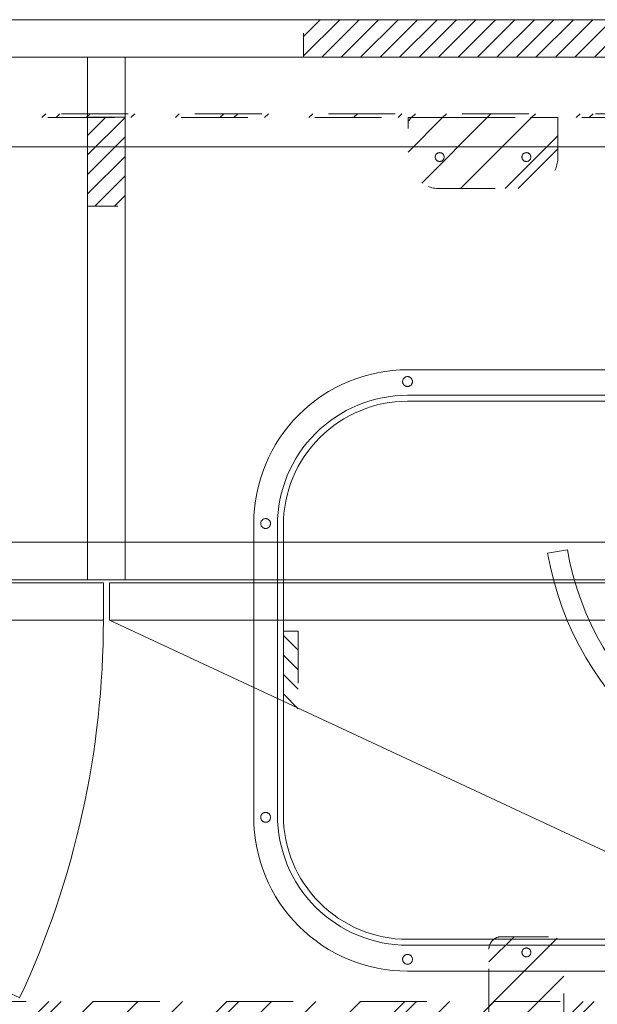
# Model space of a CAD drawing. Header units: inches. Extents: x -416 to -272, y -73 to 47.
# Tile 18 of 206: x -399 to -388, y -33 to -14. Entities that reach past the tile are written whole.
import ezdxf

# ---------------------------------------------------------------- set-up
doc = ezdxf.new("R2010")
doc.units = ezdxf.units.IN
doc.header["$LTSCALE"] = 32
doc.header["$MEASUREMENT"] = 0
doc.linetypes.add('Dash Style-1', pattern=[0.083328, 0.041656, -0.041672])
for name, color, linetype, lineweight in [('DashLine', 7, 'Continuous', 13), ('DashLineFill', 7, 'Dash Style-1', 13), ('Drawing', 7, 'Continuous', 18), ('Metal-DeskStructure', 7, 'Continuous', 13), ('Metal-DesktopScreen', 7, 'Continuous', 13), ('None', 7, 'Continuous', 18), ('SolidLine', 7, 'Continuous', 15)]:
    doc.layers.add(name, color=color, linetype=linetype, lineweight=lineweight)
doc.layers.add('Electrical', color=1, linetype='Dash Style-1', lineweight=15, true_color=0xff0000)
pattern_1 = [(45, (0, 0), (-1.61302, 1.935715), []), (45, (-1.0608, 1.0608), (-0.472346, 0.4167613), [])]
pattern_2 = [(45, (0, 0), (-0.3333333, -0.7222222), [])]

# ---------------------------------------------------------------- blocks, each defined once
blk = doc.blocks.new('G1_METAL_SCREEN_BRACKET (2D)')
at = {"layer": 'DashLineFill', "linetype": 'Continuous', "lineweight": 13}
h = blk.add_hatch(dxfattribs=at)
h.set_pattern_fill('Steel', color=253, style=0, pattern_type=2)
h.set_pattern_definition(pattern_1)
edge = h.paths.add_edge_path()
edge.add_line((1.496, -0.709), (1.496, 0.079))
edge.add_line((1.496, 0.079), (-1.496, 0.079))
edge.add_line((-1.496, 0.079), (-1.496, -0.709))
edge.add_arc((-0.866, -0.709), 0.63, 180, 270)
edge.add_line((-0.866, -1.339), (0.866, -1.339))
edge.add_arc((0.866, -0.709), 0.63, 270, 360)
edge.add_line((1.496, -0.709), (1.496, -0.709))
at = {"layer": 'DashLineFill', "flags": 128}
blk.add_lwpolyline([(1.496, -0.709), (1.496, 0.079), (-1.496, 0.079), (-1.496, -0.709, 0.414214), (-0.866, -1.339), (0.866, -1.339, 0.414214), (1.496, -0.709)], format="xyb", close=True, dxfattribs=at)
at = {"layer": 'SolidLine', "flags": 128}
for points in [[(-0.778, -0.709), (-0.778, -0.717), (-0.779, -0.726), (-0.781, -0.734), (-0.784, -0.743), (-0.788, -0.75), (-0.792, -0.758), (-0.798, -0.765), (-0.804, -0.771), (-0.81, -0.777), (-0.817, -0.782), (-0.824, -0.787), (-0.832, -0.791), (-0.84, -0.793), (-0.849, -0.796), (-0.857, -0.797), (-0.866, -0.797), (-0.875, -0.797), (-0.883, -0.796), (-0.892, -0.793), (-0.9, -0.791), (-0.908, -0.787), (-0.915, -0.782), (-0.922, -0.777), (-0.929, -0.771), (-0.935, -0.765), (-0.94, -0.758), (-0.944, -0.75), (-0.948, -0.743), (-0.951, -0.734), (-0.953, -0.726), (-0.954, -0.717), (-0.955, -0.709), (-0.954, -0.7), (-0.953, -0.691), (-0.951, -0.683), (-0.948, -0.675), (-0.944, -0.667), (-0.94, -0.659), (-0.935, -0.652), (-0.929, -0.646), (-0.922, -0.64), (-0.915, -0.635), (-0.908, -0.631), (-0.9, -0.627), (-0.892, -0.624), (-0.883, -0.622), (-0.875, -0.621), (-0.866, -0.62), (-0.857, -0.621), (-0.849, -0.622), (-0.84, -0.624), (-0.832, -0.627), (-0.824, -0.631), (-0.817, -0.635), (-0.81, -0.64), (-0.804, -0.646), (-0.798, -0.652), (-0.792, -0.659), (-0.788, -0.667), (-0.784, -0.675), (-0.781, -0.683), (-0.779, -0.691), (-0.778, -0.7)], [(0.955, -0.709), (0.954, -0.717), (0.953, -0.726), (0.951, -0.734), (0.948, -0.743), (0.944, -0.75), (0.94, -0.758), (0.935, -0.765), (0.929, -0.771), (0.922, -0.777), (0.915, -0.782), (0.908, -0.787), (0.9, -0.791), (0.892, -0.793), (0.883, -0.796), (0.875, -0.797), (0.866, -0.797), (0.857, -0.797), (0.849, -0.796), (0.84, -0.793), (0.832, -0.791), (0.824, -0.787), (0.817, -0.782), (0.81, -0.777), (0.804, -0.771), (0.798, -0.765), (0.792, -0.758), (0.788, -0.75), (0.784, -0.743), (0.781, -0.734), (0.779, -0.726), (0.778, -0.717), (0.778, -0.709), (0.778, -0.7), (0.779, -0.691), (0.781, -0.683), (0.784, -0.675), (0.788, -0.667), (0.792, -0.659), (0.798, -0.652), (0.804, -0.646), (0.81, -0.64), (0.817, -0.635), (0.824, -0.631), (0.832, -0.627), (0.84, -0.624), (0.849, -0.622), (0.857, -0.621), (0.866, -0.62), (0.875, -0.621), (0.883, -0.622), (0.892, -0.624), (0.9, -0.627), (0.908, -0.631), (0.915, -0.635), (0.922, -0.64), (0.929, -0.646), (0.935, -0.652), (0.94, -0.659), (0.944, -0.667), (0.948, -0.675), (0.951, -0.683), (0.953, -0.691), (0.954, -0.7)]]:
    blk.add_lwpolyline(points, close=True, dxfattribs=at)
blk = doc.blocks.new('Group-20')
at = {"layer": 'DashLineFill', "linetype": 'Continuous', "lineweight": 13}
h = blk.add_hatch(dxfattribs=at)
h.set_pattern_fill('Steel', color=253, style=0, pattern_type=2)
h.set_pattern_definition(pattern_1)
h.paths.add_polyline_path([(-0.047, 0.157), (69.772, 0.157), (69.772, 0.079), (-0.047, 0.079)])
at = {"layer": 'DashLineFill', "flags": 128}
blk.add_lwpolyline([(-0.047, 0.157), (69.772, 0.157), (69.772, 0.079), (-0.047, 0.079)], close=True, dxfattribs=at)
at = {"layer": 'Metal-DesktopScreen', "color": 7}
blk.add_blockref('G1_METAL_SCREEN_BRACKET (2D)', (24.37, 0), dxfattribs=at)
blk = doc.blocks.new('Group-21')
at = {"layer": 'None'}
blk.add_blockref('Group-20', (0, 0), dxfattribs=at)
blk = doc.blocks.new('SL Desktop Screen (2D)')
at = {"layer": 'None'}
blk.add_blockref('Group-21', (0, 0), dxfattribs=at)
at = {"layer": 'Drawing', "color": 0, "flags": 1}
for tag in ['Tag', 'Catalog', 'Custom', 'FinishGroup', 'Discount', 'Item1', 'Item2', 'Item3', 'Item4', 'Item5', 'Item6', 'Item7', 'Item8', 'Item9', 'Item10', 'Item11', 'Item12', 'Item13', 'Item14', 'Item15', 'Item16', 'Item17', 'Item18', 'Item19', 'Item20', 'Item21', 'Item22', 'Item23', 'Item24', 'Item25', 'Option1', 'Option2', 'Option3', 'Option4', 'Option5', 'Option6', 'Option7', 'Option8', 'Option9', 'Option10', 'Option11', 'Option12']:
    blk.add_attdef(tag, (-55.273, -15.371), '', height=0.00709, dxfattribs=at)
blk = doc.blocks.new('Group-83')
at = {"layer": 'DashLine', "flags": 128}
blk.add_lwpolyline([(1.114, -2.559), (70.894, -2.559), (70.894, -30), (1.114, -30)], close=True, dxfattribs=at)
at = {"layer": 'SolidLine', "flags": 128}
blk.add_lwpolyline([(1.114, -2.559), (70.894, -2.559), (70.894, -30), (1.114, -30)], close=True, dxfattribs=at)
blk = doc.blocks.new('Group-84')
at = {"layer": 'Electrical', "linetype": 'Continuous', "lineweight": 5, "true_color": 0xdd0000}
h = blk.add_hatch(dxfattribs=at)
h.set_pattern_fill('ElectricalHatch', color=12, style=0, pattern_type=2)
h.set_pattern_definition(pattern_2)
h.paths.add_polyline_path([(21.998, -0.02), (50.049, -0.02), (50.049, -0.768), (21.998, -0.768)])
h = blk.add_hatch(dxfattribs=at)
h.set_pattern_fill('ElectricalHatch', color=12, style=0, pattern_type=2)
h.set_pattern_definition(pattern_2)
h.paths.add_polyline_path([(17.687, -1.969), (18.435, -1.969), (18.435, -3.74), (17.687, -3.74)])
at = {"layer": 'DashLine'}
for p, q in [((0.157, -12.008), (16.33, -19.549)), ((18.12, -12.008), (34.293, -19.549))]:
    blk.add_line(p, q, dxfattribs=at)
at = {"layer": 'DashLine', "flags": 128}
for points in [[(17.687, -0.768), (18.435, -0.768), (18.435, -10.453), (17.687, -10.453)], [(0.787, -10.453), (17.687, -10.453), (17.687, -11.201), (0.787, -11.201)], [(18.435, -10.453), (53.612, -10.453), (53.612, -11.201), (18.435, -11.201)]]:
    blk.add_lwpolyline(points, close=True, dxfattribs=at)
at = {"layer": 'DashLine'}
blk.add_arc((0.157, -12.008), 17.844, 335, 0, dxfattribs=at)
at = {"layer": 'Electrical', "flags": 128}
for points in [[(21.998, -0.02), (50.049, -0.02), (50.049, -0.768), (21.998, -0.768)], [(17.687, -1.969), (18.435, -1.969), (18.435, -3.74), (17.687, -3.74)]]:
    blk.add_lwpolyline(points, close=True, dxfattribs=at)
at = {"layer": 'SolidLine', "flags": 128}
for points in [[(0.787, -0.02), (71.26, -0.02), (71.26, -0.768), (0.787, -0.768)], [(0.787, -0.768), (71.26, -0.768), (71.26, -11.201), (0.787, -11.201)], [(0.157, -11.26), (18.002, -11.26), (18.002, -12.008), (0.157, -12.008)], [(18.12, -11.26), (35.965, -11.26), (35.965, -12.008), (18.12, -12.008)]]:
    blk.add_lwpolyline(points, close=True, dxfattribs=at)
blk = doc.blocks.new('Group-67')
at = {"layer": 'DashLine'}
for p, q in [((19.836, 0.255), (19.892, 0.311)), ((19.84, 0.255), (19.836, 0.255)), ((19.836, -0.689), (19.836, 0.255)), ((19.852, 0.255), (19.84, 0.255)), ((19.872, 0.255), (19.852, 0.255)), ((19.898, 0.255), (19.872, 0.255)), ((19.901, 0.311), (19.892, 0.311)), ((19.928, 0.255), (19.898, 0.255)), ((19.912, 0.311), (19.901, 0.311)), ((19.926, 0.311), (19.912, 0.311)), ((19.943, 0.311), (19.926, 0.311)), ((19.961, 0.255), (19.928, 0.255)), ((19.978, 0.311), (19.943, 0.311)), ((19.993, 0.255), (19.961, 0.255)), ((19.995, 0.311), (19.978, 0.311)), ((20.023, 0.255), (19.993, 0.255)), ((20.009, 0.311), (19.995, 0.311)), ((20.02, 0.311), (20.009, 0.311)), ((20.027, 0.311), (20.02, 0.311)), ((20.049, 0.255), (20.023, 0.255)), ((20.029, 0.311), (20.027, 0.311)), ((20.029, 0.311), (20.086, 0.255)), ((20.069, 0.255), (20.049, 0.255)), ((20.081, 0.255), (20.069, 0.255)), ((20.086, 0.255), (20.081, 0.255)), ((20.086, 0.255), (20.086, -0.689)), ((20.086, -0.689), (19.836, -0.689))]:
    blk.add_line(p, q, dxfattribs=at)
blk = doc.blocks.new('Group-68')
at = {"layer": 'Metal-DeskStructure', "color": 7}
for points, knots in [([(9.589, -0.203), (9.589, -0.21), (9.586, -0.224), (9.578, -0.227), (9.459, -0.227), (9.34, -0.227), (9.336, -0.225), (9.333, -0.219), (9.331, -0.21), (9.331, -0.197), (9.333, -0.188), (9.334, -0.182), (9.34, -0.179), (9.389, -0.179), (9.436, -0.179), (9.436, -0.009), (9.436, 0.161), (9.393, 0.135), (9.349, 0.109), (9.344, 0.107), (9.334, 0.106), (9.331, 0.109), (9.329, 0.12), (9.329, 0.133), (9.329, 0.143), (9.331, 0.148), (9.334, 0.152), (9.338, 0.154), (9.39, 0.187), (9.441, 0.22), (9.443, 0.222), (9.447, 0.222), (9.453, 0.224), (9.47, 0.224), (9.488, 0.224), (9.493, 0.22), (9.495, 0.216), (9.495, 0.018), (9.495, -0.179), (9.536, -0.179), (9.58, -0.179), (9.584, -0.182), (9.587, -0.188), (9.589, -0.197), (9.589, -0.203)], [0, 0, 0, 0.00261, 0.007831, 0.010441, 0.176195, 0.178805, 0.181415, 0.184026, 0.186636, 0.188594, 0.190551, 0.192509, 0.194467, 0.244389, 0.244389, 0.424498, 0.424498, 0.47805, 0.47805, 0.484241, 0.490432, 0.496622, 0.502813, 0.507071, 0.510941, 0.514811, 0.518682, 0.518682, 0.576295, 0.576295, 0.578743, 0.58119, 0.583638, 0.590247, 0.593184, 0.596122, 0.599059, 0.911881, 0.911881, 0.976501, 0.982376, 0.988251, 0.994125, 1, 1, 1]), ([(9.96, -0.097), (9.96, -0.119), (9.949, -0.155), (9.931, -0.184), (9.903, -0.204), (9.853, -0.227), (9.746, -0.227), (9.68, -0.227), (9.665, -0.215), (9.665, -0.002), (9.665, 0.211), (9.68, 0.222), (9.738, 0.222), (9.829, 0.222), (9.881, 0.205), (9.914, 0.178), (9.933, 0.135), (9.933, 0.093), (9.925, 0.063), (9.91, 0.039), (9.886, 0.019), (9.873, 0.013), (9.892, 0.01), (9.923, -0.009), (9.947, -0.036), (9.96, -0.075), (9.96, -0.097)], [0, 0, 0, 0.031455, 0.06291, 0.094366, 0.125821, 0.188731, 0.266159, 0.275837, 0.285516, 0.435531, 0.44521, 0.454888, 0.521427, 0.574659, 0.627891, 0.681123, 0.734355, 0.762747, 0.791139, 0.819531, 0.847924, 0.847924, 0.885943, 0.923962, 0.961981, 1, 1, 1]), ([(10.327, -0.217), (10.327, -0.221), (10.325, -0.225), (10.317, -0.227), (10.304, -0.228), (10.286, -0.228), (10.275, -0.227), (10.267, -0.225), (10.264, -0.219), (10.262, -0.214), (10.242, -0.161), (10.221, -0.108), (10.214, -0.09), (10.199, -0.06), (10.177, -0.038), (10.148, -0.027), (10.108, -0.027), (10.088, -0.027), (10.088, -0.122), (10.088, -0.221), (10.085, -0.225), (10.077, -0.227), (10.066, -0.228), (10.05, -0.228), (10.039, -0.227), (10.031, -0.225), (10.028, -0.221), (10.028, -0.01), (10.028, 0.211), (10.042, 0.222), (10.098, 0.222), (10.162, 0.222), (10.184, 0.22), (10.194, 0.218), (10.219, 0.215), (10.26, 0.194), (10.286, 0.165), (10.301, 0.126), (10.301, 0.082), (10.288, 0.045), (10.266, 0.017), (10.232, -0.001), (10.214, -0.009), (10.225, -0.014), (10.243, -0.029), (10.258, -0.049), (10.271, -0.077), (10.279, -0.094), (10.299, -0.143), (10.319, -0.191), (10.325, -0.204), (10.327, -0.215), (10.327, -0.217)], [0, 0, 0, 0.004018, 0.008035, 0.012053, 0.01607, 0.020088, 0.024105, 0.028123, 0.03214, 0.03214, 0.070951, 0.070951, 0.084634, 0.098317, 0.112001, 0.125684, 0.138745, 0.138745, 0.202807, 0.205295, 0.207782, 0.21027, 0.212758, 0.214748, 0.216739, 0.218729, 0.220719, 0.332671, 0.339637, 0.346603, 0.391882, 0.407555, 0.423229, 0.423229, 0.466696, 0.510164, 0.553631, 0.597099, 0.640566, 0.684033, 0.727501, 0.770968, 0.770968, 0.798042, 0.825115, 0.852188, 0.879262, 0.879262, 0.958132, 0.958132, 0.979066, 1, 1, 1]), ([(10.665, 0.091), (10.665, 0.056), (10.642, 0.002), (10.602, -0.035), (10.543, -0.057), (10.475, -0.057), (10.45, -0.057), (10.45, -0.137), (10.45, -0.221), (10.447, -0.225), (10.439, -0.227), (10.428, -0.228), (10.412, -0.228), (10.401, -0.227), (10.393, -0.225), (10.39, -0.221), (10.39, -0.011), (10.39, 0.209), (10.404, 0.222), (10.462, 0.222), (10.524, 0.222), (10.55, 0.218), (10.587, 0.211), (10.624, 0.189), (10.652, 0.157), (10.665, 0.115), (10.665, 0.091)], [0, 0, 0, 0.066268, 0.132535, 0.198803, 0.26507, 0.303966, 0.303966, 0.429297, 0.43506, 0.440822, 0.446584, 0.452347, 0.456957, 0.461567, 0.466177, 0.470786, 0.728938, 0.745073, 0.761208, 0.845107, 0.870922, 0.896738, 0.922553, 0.948369, 0.974184, 1, 1, 1]), ([(11.014, 0.196), (11.014, 0.19), (11.014, 0.179), (11.011, 0.174), (11.005, 0.17), (10.941, 0.17), (10.878, 0.17), (10.878, -0.024), (10.878, -0.221), (10.874, -0.225), (10.867, -0.227), (10.856, -0.228), (10.839, -0.228), (10.828, -0.227), (10.821, -0.225), (10.817, -0.221), (10.817, -0.024), (10.817, 0.17), (10.754, 0.17), (10.69, 0.17), (10.684, 0.174), (10.682, 0.179), (10.68, 0.189), (10.68, 0.202), (10.682, 0.213), (10.684, 0.218), (10.69, 0.222), (10.847, 0.222), (11.005, 0.222), (11.011, 0.218), (11.014, 0.213), (11.014, 0.202), (11.014, 0.196)], [0, 0, 0, 0.003046, 0.005389, 0.007733, 0.010076, 0.089744, 0.089744, 0.335779, 0.340465, 0.345152, 0.349838, 0.354524, 0.360382, 0.36624, 0.372099, 0.377957, 0.6855, 0.6855, 0.785085, 0.788014, 0.790943, 0.793872, 0.796801, 0.798998, 0.801195, 0.803391, 0.805588, 0.991213, 0.99341, 0.995606, 0.997803, 1, 1, 1]), ([(11.33, -0.081), (11.33, -0.11), (11.313, -0.166), (11.275, -0.208), (11.218, -0.234), (11.151, -0.234), (11.109, -0.219), (11.075, -0.193), (11.055, -0.156), (11.042, -0.108), (11.037, -0.051), (11.037, 0.01), (11.045, 0.098), (11.086, 0.17), (11.127, 0.207), (11.184, 0.227), (11.236, 0.227), (11.262, 0.224), (11.284, 0.22), (11.299, 0.213), (11.304, 0.209), (11.306, 0.205), (11.308, 0.2), (11.308, 0.186), (11.308, 0.167), (11.302, 0.165), (11.295, 0.165), (11.282, 0.17), (11.264, 0.176), (11.236, 0.179), (11.186, 0.179), (11.14, 0.154), (11.11, 0.109), (11.098, 0.05), (11.096, 0.019), (11.105, 0.024), (11.127, 0.036), (11.155, 0.043), (11.184, 0.048), (11.238, 0.048), (11.288, 0.028), (11.317, -0.007), (11.33, -0.053), (11.33, -0.081)], [0, 0, 0, 0.047284, 0.094569, 0.141853, 0.189137, 0.222912, 0.256686, 0.290461, 0.324235, 0.35801, 0.391784, 0.42357, 0.487141, 0.518927, 0.550713, 0.582499, 0.593093, 0.603687, 0.61428, 0.624874, 0.635468, 0.646062, 0.656655, 0.684464, 0.710949, 0.724191, 0.737433, 0.750675, 0.763918, 0.77716, 0.803647, 0.830135, 0.856622, 0.883109, 0.883109, 0.892179, 0.901248, 0.910318, 0.919387, 0.93954, 0.959693, 0.979847, 1, 1, 1]), ([(9.872, 0.102), (9.872, 0.119), (9.862, 0.144), (9.842, 0.163), (9.811, 0.172), (9.755, 0.172), (9.724, 0.172), (9.724, 0.1), (9.724, 0.028), (9.758, 0.028), (9.814, 0.028), (9.844, 0.039), (9.862, 0.06), (9.872, 0.087), (9.872, 0.102)], [0, 0, 0, 0.074499, 0.148998, 0.223496, 0.297995, 0.395417, 0.395417, 0.61891, 0.61891, 0.724928, 0.793696, 0.862464, 0.931232, 1, 1, 1]), ([(10.238, 0.096), (10.238, 0.124), (10.214, 0.159), (10.186, 0.168), (10.177, 0.17), (10.155, 0.172), (10.113, 0.172), (10.088, 0.172), (10.088, 0.096), (10.088, 0.021), (10.117, 0.021), (10.17, 0.021), (10.203, 0.032), (10.227, 0.054), (10.238, 0.082), (10.238, 0.096)], [0, 0, 0, 0.142515, 0.285031, 0.285031, 0.330993, 0.376955, 0.445899, 0.445899, 0.655281, 0.655281, 0.734439, 0.800829, 0.867219, 0.93361, 1, 1, 1]), ([(10.602, 0.085), (10.602, 0.113), (10.581, 0.15), (10.552, 0.167), (10.521, 0.172), (10.477, 0.172), (10.45, 0.172), (10.45, 0.083), (10.45, -0.007), (10.477, -0.007), (10.53, -0.007), (10.567, 0.006), (10.591, 0.032), (10.602, 0.065), (10.602, 0.085)], [0, 0, 0, 0.053098, 0.106195, 0.159293, 0.212391, 0.297937, 0.297937, 0.584068, 0.584068, 0.669615, 0.752211, 0.834807, 0.917404, 1, 1, 1]), ([(11.271, -0.086), (11.271, -0.068), (11.264, -0.035), (11.243, -0.011), (11.214, 0), (11.177, 0), (11.151, -0.003), (11.127, -0.011), (11.107, -0.022), (11.098, -0.029), (11.098, -0.073), (11.109, -0.132), (11.131, -0.169), (11.162, -0.184), (11.206, -0.184), (11.24, -0.167), (11.26, -0.14), (11.271, -0.105), (11.271, -0.086)], [0, 0, 0, 0.044843, 0.089687, 0.13453, 0.179374, 0.20352, 0.227667, 0.251813, 0.27596, 0.27596, 0.366465, 0.45697, 0.547475, 0.63798, 0.728485, 0.81899, 0.909495, 1, 1, 1]), ([(9.897, -0.101), (9.897, -0.081), (9.885, -0.051), (9.861, -0.031), (9.824, -0.02), (9.76, -0.02), (9.724, -0.02), (9.724, -0.098), (9.724, -0.177), (9.767, -0.177), (9.851, -0.177), (9.885, -0.149), (9.897, -0.119), (9.897, -0.101)], [0, 0, 0, 0.079156, 0.158312, 0.237468, 0.316624, 0.419526, 0.419526, 0.643799, 0.643799, 0.767809, 0.883905, 0.941952, 1, 1, 1])]:
    blk.add_open_spline(points, degree=2, knots=knots, dxfattribs=at)
blk = doc.blocks.new('1BRPT6-LeftBeam (2D)')
at = {"layer": 'DashLineFill', "linetype": 'Continuous', "lineweight": 13}
h = blk.add_hatch(dxfattribs=at)
h.set_pattern_fill('Steel', color=253, style=0, pattern_type=2)
h.set_pattern_definition(pattern_1)
edge = h.paths.add_edge_path()
edge.add_arc((16.974, 1.541), 0.25, 90, 180, ccw=False)
edge.add_line((16.974, 1.791), (17.97, 1.791))
edge.add_arc((17.97, 1.541), 0.25, 0, 90, ccw=False)
edge.add_line((18.22, 1.541), (18.22, -1.541))
edge.add_arc((17.97, -1.541), 0.25, 270, 360, ccw=False)
edge.add_line((17.97, -1.791), (16.974, -1.791))
edge.add_arc((16.974, -1.541), 0.25, 180, 270, ccw=False)
edge.add_line((16.724, -1.541), (16.724, 1.541))
h = blk.add_hatch(dxfattribs=at)
h.set_pattern_fill('Steel', color=253, style=0, pattern_type=2)
h.set_pattern_definition(pattern_1)
h.paths.add_polyline_path([(-1.85, 0.5), (20.472, 0.5), (20.472, -0.5), (-1.85, -0.5)])
at = {"layer": 'DashLineFill'}
for p, q in [((2.362, -0.5), (2.362, 0.5)), ((3.386, -0.5), (3.386, 0.5))]:
    blk.add_line(p, q, dxfattribs=at)
at = {"layer": 'DashLineFill', "flags": 128}
blk.add_lwpolyline([(16.724, 1.541, -0.414214), (16.974, 1.791), (17.97, 1.791, -0.414214), (18.22, 1.541), (18.22, -1.541, -0.414214), (17.97, -1.791), (16.974, -1.791, -0.414214), (16.724, -1.541)], format="xyb", close=True, dxfattribs=at)
blk.add_lwpolyline([(-1.85, 0.5), (20.472, 0.5), (20.472, -0.5), (-1.85, -0.5)], close=True, dxfattribs=at)
at = {"layer": 'SolidLine', "flags": 128}
for points in [[(17.561, 1.476), (17.561, 1.468), (17.559, 1.459), (17.557, 1.451), (17.554, 1.442), (17.551, 1.435), (17.546, 1.427), (17.541, 1.42), (17.535, 1.414), (17.529, 1.408), (17.522, 1.403), (17.514, 1.398), (17.506, 1.395), (17.498, 1.392), (17.49, 1.389), (17.481, 1.388), (17.472, 1.388), (17.464, 1.388), (17.455, 1.389), (17.447, 1.392), (17.439, 1.395), (17.431, 1.398), (17.423, 1.403), (17.416, 1.408), (17.41, 1.414), (17.404, 1.42), (17.399, 1.427), (17.394, 1.435), (17.391, 1.442), (17.388, 1.451), (17.386, 1.459), (17.384, 1.468), (17.384, 1.476), (17.384, 1.485), (17.386, 1.494), (17.388, 1.502), (17.391, 1.51), (17.394, 1.518), (17.399, 1.526), (17.404, 1.533), (17.41, 1.539), (17.416, 1.545), (17.423, 1.55), (17.431, 1.555), (17.439, 1.558), (17.447, 1.561), (17.455, 1.563), (17.464, 1.565), (17.472, 1.565), (17.481, 1.565), (17.49, 1.563), (17.498, 1.561), (17.506, 1.558), (17.514, 1.555), (17.522, 1.55), (17.529, 1.545), (17.535, 1.539), (17.541, 1.533), (17.546, 1.526), (17.551, 1.518), (17.554, 1.51), (17.557, 1.502), (17.559, 1.494), (17.561, 1.485)], [(-1.177, 0.373), (-1.14, 0.374), (-1.104, 0.371), (-1.067, 0.365), (-1.032, 0.355), (-0.998, 0.342), (-0.965, 0.325), (-0.934, 0.306), (-0.905, 0.283), (-0.878, 0.258), (-0.855, 0.23), (-0.833, 0.2), (-0.815, 0.168), (-0.801, 0.134), (-0.789, 0.099), (-0.781, 0.064), (-0.777, 0.027), (-0.776, -0.009), (-0.778, -0.046), (-0.785, -0.082), (-0.795, -0.118), (-0.808, -0.152), (-0.824, -0.185), (-0.844, -0.216), (-0.867, -0.245), (-0.892, -0.271), (-0.92, -0.295), (-0.95, -0.316), (-0.982, -0.334), (-1.015, -0.349), (-1.05, -0.361), (-1.086, -0.369), (-1.122, -0.373), (-1.159, -0.374), (-1.196, -0.371), (-1.232, -0.365), (-1.267, -0.355), (-1.301, -0.342), (-1.334, -0.325), (-1.365, -0.306), (-1.394, -0.283), (-1.421, -0.258), (-1.445, -0.23), (-1.466, -0.2), (-1.484, -0.168), (-1.499, -0.134), (-1.51, -0.099), (-1.518, -0.064), (-1.523, -0.027), (-1.524, 0.009), (-1.521, 0.046), (-1.514, 0.082), (-1.505, 0.118), (-1.491, 0.152), (-1.475, 0.185), (-1.455, 0.216), (-1.433, 0.245), (-1.407, 0.271), (-1.379, 0.295), (-1.349, 0.316), (-1.317, 0.334), (-1.284, 0.349), (-1.249, 0.361), (-1.213, 0.369)], [(1.122, 0.373), (1.159, 0.374), (1.196, 0.371), (1.232, 0.365), (1.267, 0.355), (1.301, 0.342), (1.334, 0.325), (1.365, 0.306), (1.394, 0.283), (1.421, 0.258), (1.445, 0.23), (1.466, 0.2), (1.484, 0.168), (1.499, 0.134), (1.51, 0.099), (1.518, 0.064), (1.523, 0.027), (1.524, -0.009), (1.521, -0.046), (1.514, -0.082), (1.505, -0.118), (1.491, -0.152), (1.475, -0.185), (1.455, -0.216), (1.433, -0.245), (1.407, -0.271), (1.379, -0.295), (1.349, -0.316), (1.317, -0.334), (1.284, -0.349), (1.249, -0.361), (1.213, -0.369), (1.177, -0.373), (1.14, -0.374), (1.104, -0.371), (1.067, -0.365), (1.032, -0.355), (0.998, -0.342), (0.965, -0.325), (0.934, -0.306), (0.905, -0.283), (0.878, -0.258), (0.855, -0.23), (0.833, -0.2), (0.815, -0.168), (0.801, -0.134), (0.789, -0.099), (0.781, -0.064), (0.777, -0.027), (0.776, 0.009), (0.778, 0.046), (0.785, 0.082), (0.795, 0.118), (0.808, 0.152), (0.824, 0.185), (0.844, 0.216), (0.867, 0.245), (0.892, 0.271), (0.92, 0.295), (0.95, 0.316), (0.982, 0.334), (1.015, 0.349), (1.05, 0.361), (1.086, 0.369)], [(-1.15, 0.131), (-1.137, 0.13), (-1.124, 0.128), (-1.112, 0.125), (-1.1, 0.121), (-1.088, 0.115), (-1.077, 0.109), (-1.067, 0.101), (-1.057, 0.093), (-1.048, 0.083), (-1.041, 0.073), (-1.034, 0.062), (-1.029, 0.05), (-1.024, 0.038), (-1.021, 0.026), (-1.019, 0.013), (-1.019, 0), (-1.019, -0.013), (-1.021, -0.026), (-1.024, -0.038), (-1.029, -0.05), (-1.034, -0.062), (-1.041, -0.073), (-1.048, -0.083), (-1.057, -0.093), (-1.067, -0.101), (-1.077, -0.109), (-1.088, -0.115), (-1.1, -0.121), (-1.112, -0.125), (-1.124, -0.128), (-1.137, -0.13), (-1.15, -0.131), (-1.162, -0.13), (-1.175, -0.128), (-1.188, -0.125), (-1.2, -0.121), (-1.211, -0.115), (-1.222, -0.109), (-1.233, -0.101), (-1.242, -0.093), (-1.251, -0.083), (-1.258, -0.073), (-1.265, -0.062), (-1.27, -0.05), (-1.275, -0.038), (-1.278, -0.026), (-1.28, -0.013), (-1.28, 0), (-1.28, 0.013), (-1.278, 0.026), (-1.275, 0.038), (-1.27, 0.05), (-1.265, 0.062), (-1.258, 0.073), (-1.251, 0.083), (-1.242, 0.093), (-1.233, 0.101), (-1.222, 0.109), (-1.211, 0.115), (-1.2, 0.121), (-1.188, 0.125), (-1.175, 0.128), (-1.162, 0.13)], [(1.28, 0), (1.28, -0.013), (1.278, -0.026), (1.275, -0.038), (1.27, -0.05), (1.265, -0.062), (1.258, -0.073), (1.251, -0.083), (1.242, -0.093), (1.233, -0.101), (1.222, -0.109), (1.211, -0.115), (1.2, -0.121), (1.188, -0.125), (1.175, -0.128), (1.162, -0.13), (1.15, -0.131), (1.137, -0.13), (1.124, -0.128), (1.112, -0.125), (1.1, -0.121), (1.088, -0.115), (1.077, -0.109), (1.067, -0.101), (1.057, -0.093), (1.048, -0.083), (1.041, -0.073), (1.034, -0.062), (1.029, -0.05), (1.024, -0.038), (1.021, -0.026), (1.019, -0.013), (1.019, 0), (1.019, 0.013), (1.021, 0.026), (1.024, 0.038), (1.029, 0.05), (1.034, 0.062), (1.041, 0.073), (1.048, 0.083), (1.057, 0.093), (1.067, 0.101), (1.077, 0.109), (1.088, 0.115), (1.1, 0.121), (1.112, 0.125), (1.124, 0.128), (1.137, 0.13), (1.15, 0.131), (1.162, 0.13), (1.175, 0.128), (1.188, 0.125), (1.2, 0.121), (1.211, 0.115), (1.222, 0.109), (1.233, 0.101), (1.242, 0.093), (1.251, 0.083), (1.258, 0.073), (1.265, 0.062), (1.27, 0.05), (1.275, 0.038), (1.278, 0.026), (1.28, 0.013)], [(17.561, -1.476), (17.561, -1.485), (17.559, -1.494), (17.557, -1.502), (17.554, -1.51), (17.551, -1.518), (17.546, -1.526), (17.541, -1.533), (17.535, -1.539), (17.529, -1.545), (17.522, -1.55), (17.514, -1.555), (17.506, -1.558), (17.498, -1.561), (17.49, -1.563), (17.481, -1.565), (17.472, -1.565), (17.464, -1.565), (17.455, -1.563), (17.447, -1.561), (17.439, -1.558), (17.431, -1.555), (17.423, -1.55), (17.416, -1.545), (17.41, -1.539), (17.404, -1.533), (17.399, -1.526), (17.394, -1.518), (17.391, -1.51), (17.388, -1.502), (17.386, -1.494), (17.384, -1.485), (17.384, -1.476), (17.384, -1.468), (17.386, -1.459), (17.388, -1.451), (17.391, -1.442), (17.394, -1.435), (17.399, -1.427), (17.404, -1.42), (17.41, -1.414), (17.416, -1.408), (17.423, -1.403), (17.431, -1.398), (17.439, -1.395), (17.447, -1.392), (17.455, -1.389), (17.464, -1.388), (17.472, -1.388), (17.481, -1.388), (17.49, -1.389), (17.498, -1.392), (17.506, -1.395), (17.514, -1.398), (17.522, -1.403), (17.529, -1.408), (17.535, -1.414), (17.541, -1.42), (17.546, -1.427), (17.551, -1.435), (17.554, -1.442), (17.557, -1.451), (17.559, -1.459), (17.561, -1.468)]]:
    blk.add_lwpolyline(points, close=True, dxfattribs=at)
at = {"layer": 'DashLine', "color": 7}
blk.add_blockref('Group-67', (0, 0), dxfattribs=at)
at = {"layer": 'Metal-DeskStructure', "color": 7}
blk.add_blockref('Group-68', (0, 0), dxfattribs=at)
blk = doc.blocks.new('Group-85')
at = {"layer": 'None', "color": 7}
blk.add_blockref('1BRPT6-LeftBeam (2D)', (8.976, -20.118), dxfattribs=at)
blk = doc.blocks.new('1BRPXF_Power_Pantry_30x12_Cred (2D)')
at = {"layer": 'Electrical', "linetype": 'Continuous', "lineweight": 5, "true_color": 0xdd0000}
h = blk.add_hatch(dxfattribs=at)
h.set_pattern_fill('ElectricalHatch', color=12, style=0, pattern_type=2)
h.set_pattern_definition(pattern_2)
h.paths.add_polyline_path([(5.217, -14.409), (5.217, -14.115), (6.773, -14.115), (6.773, -14.409)])
at = {"layer": 'DashLine', "flags": 128}
for points in [[(0, 11.929, -0.414214), (3.071, 15), (8.937, 15, -0.414214), (12.008, 11.929), (12.008, -11.929, -0.414214), (8.937, -15), (3.071, -15, -0.414214), (0, -11.929)], [(0.629, 11.929, -0.414214), (3.109, 14.409), (8.891, 14.409, -0.414214), (11.371, 11.929), (11.371, -11.929, -0.414214), (8.891, -14.409), (3.109, -14.409, -0.414214), (0.629, -11.929)], [(3.663, -9.133), (3.594, -8.738, 0.36397), (8.456, -2.942), (8.456, 2.942, 0.36397), (3.594, 8.738), (3.663, 9.133, -0.36397), (8.858, 2.942), (8.858, -2.942, -0.36397)]]:
    blk.add_lwpolyline(points, format="xyb", close=True, dxfattribs=at)
at = {"layer": 'DashLine', "transparency": 33554687, "flags": 128}
blk.add_lwpolyline([(0.51, 11.929, -0.414214), (3.109, 14.528), (8.891, 14.528, -0.414214), (11.489, 11.929), (11.489, -11.929, -0.414214), (8.891, -14.528), (3.109, -14.528, -0.414214), (0.51, -11.929)], format="xyb", close=True, dxfattribs=at)
at = {"layer": 'DashLine', "flags": 128}
for points in [[(0.236, -12.028), (0.227, -12.027), (0.217, -12.026), (0.208, -12.023), (0.199, -12.02), (0.19, -12.016), (0.182, -12.011), (0.174, -12.005), (0.167, -11.999), (0.16, -11.992), (0.154, -11.984), (0.149, -11.976), (0.145, -11.967), (0.142, -11.958), (0.14, -11.948), (0.138, -11.939), (0.138, -11.929), (0.138, -11.919), (0.14, -11.91), (0.142, -11.901), (0.145, -11.891), (0.149, -11.883), (0.154, -11.874), (0.16, -11.867), (0.167, -11.86), (0.174, -11.853), (0.182, -11.847), (0.19, -11.842), (0.199, -11.838), (0.208, -11.835), (0.217, -11.833), (0.227, -11.831), (0.236, -11.831), (0.246, -11.831), (0.255, -11.833), (0.265, -11.835), (0.274, -11.838), (0.283, -11.842), (0.291, -11.847), (0.299, -11.853), (0.306, -11.86), (0.312, -11.867), (0.318, -11.874), (0.323, -11.883), (0.327, -11.891), (0.33, -11.901), (0.333, -11.91), (0.334, -11.919), (0.335, -11.929), (0.334, -11.939), (0.333, -11.948), (0.33, -11.958), (0.327, -11.967), (0.323, -11.976), (0.318, -11.984), (0.312, -11.992), (0.306, -11.999), (0.299, -12.005), (0.291, -12.011), (0.283, -12.016), (0.274, -12.02), (0.265, -12.023), (0.255, -12.026), (0.246, -12.027)], [(11.772, -12.028), (11.762, -12.027), (11.752, -12.026), (11.743, -12.023), (11.734, -12.02), (11.725, -12.016), (11.717, -12.011), (11.709, -12.005), (11.702, -11.999), (11.696, -11.992), (11.69, -11.984), (11.685, -11.976), (11.681, -11.967), (11.677, -11.958), (11.675, -11.948), (11.674, -11.939), (11.673, -11.929), (11.674, -11.919), (11.675, -11.91), (11.677, -11.901), (11.681, -11.891), (11.685, -11.883), (11.69, -11.874), (11.696, -11.867), (11.702, -11.86), (11.709, -11.853), (11.717, -11.847), (11.725, -11.842), (11.734, -11.838), (11.743, -11.835), (11.752, -11.833), (11.762, -11.831), (11.772, -11.831), (11.781, -11.831), (11.791, -11.833), (11.8, -11.835), (11.809, -11.838), (11.818, -11.842), (11.826, -11.847), (11.834, -11.853), (11.841, -11.86), (11.848, -11.867), (11.853, -11.874), (11.858, -11.883), (11.863, -11.891), (11.866, -11.901), (11.868, -11.91), (11.87, -11.919), (11.87, -11.929), (11.87, -11.939), (11.868, -11.948), (11.866, -11.958), (11.863, -11.967), (11.858, -11.976), (11.853, -11.984), (11.848, -11.992), (11.841, -11.999), (11.834, -12.005), (11.826, -12.011), (11.818, -12.016), (11.809, -12.02), (11.8, -12.023), (11.791, -12.026), (11.781, -12.027)], [(3.071, -14.862), (3.061, -14.862), (3.052, -14.86), (3.042, -14.858), (3.033, -14.855), (3.024, -14.851), (3.016, -14.846), (3.008, -14.84), (3.001, -14.833), (2.995, -14.826), (2.989, -14.818), (2.984, -14.81), (2.98, -14.801), (2.977, -14.792), (2.974, -14.783), (2.973, -14.773), (2.972, -14.764), (2.973, -14.754), (2.974, -14.745), (2.977, -14.735), (2.98, -14.726), (2.984, -14.717), (2.989, -14.709), (2.995, -14.701), (3.001, -14.694), (3.008, -14.688), (3.016, -14.682), (3.024, -14.677), (3.033, -14.673), (3.042, -14.67), (3.052, -14.667), (3.061, -14.666), (3.071, -14.665), (3.081, -14.666), (3.09, -14.667), (3.099, -14.67), (3.109, -14.673), (3.117, -14.677), (3.126, -14.682), (3.133, -14.688), (3.14, -14.694), (3.147, -14.701), (3.153, -14.709), (3.158, -14.717), (3.162, -14.726), (3.165, -14.735), (3.167, -14.745), (3.169, -14.754), (3.169, -14.764), (3.169, -14.773), (3.167, -14.783), (3.165, -14.792), (3.162, -14.801), (3.158, -14.81), (3.153, -14.818), (3.147, -14.826), (3.14, -14.833), (3.133, -14.84), (3.126, -14.846), (3.117, -14.851), (3.109, -14.855), (3.099, -14.858), (3.09, -14.86), (3.081, -14.862)], [(8.937, -14.862), (8.927, -14.862), (8.918, -14.86), (8.908, -14.858), (8.899, -14.855), (8.891, -14.851), (8.882, -14.846), (8.875, -14.84), (8.867, -14.833), (8.861, -14.826), (8.855, -14.818), (8.85, -14.81), (8.846, -14.801), (8.843, -14.792), (8.84, -14.783), (8.839, -14.773), (8.839, -14.764), (8.839, -14.754), (8.84, -14.745), (8.843, -14.735), (8.846, -14.726), (8.85, -14.717), (8.855, -14.709), (8.861, -14.701), (8.867, -14.694), (8.875, -14.688), (8.882, -14.682), (8.891, -14.677), (8.899, -14.673), (8.908, -14.67), (8.918, -14.667), (8.927, -14.666), (8.937, -14.665), (8.947, -14.666), (8.956, -14.667), (8.966, -14.67), (8.975, -14.673), (8.983, -14.677), (8.992, -14.682), (8.999, -14.688), (9.007, -14.694), (9.013, -14.701), (9.019, -14.709), (9.024, -14.717), (9.028, -14.726), (9.031, -14.735), (9.034, -14.745), (9.035, -14.754), (9.035, -14.764), (9.035, -14.773), (9.034, -14.783), (9.031, -14.792), (9.028, -14.801), (9.024, -14.81), (9.019, -14.818), (9.013, -14.826), (9.007, -14.833), (8.999, -14.84), (8.992, -14.846), (8.983, -14.851), (8.975, -14.855), (8.966, -14.858), (8.956, -14.86), (8.947, -14.862)]]:
    blk.add_lwpolyline(points, close=True, dxfattribs=at)
at = {"layer": 'Electrical', "flags": 128}
blk.add_lwpolyline([(5.217, -14.409), (5.217, -14.115), (6.773, -14.115), (6.773, -14.409)], close=True, dxfattribs=at)
blk = doc.blocks.new('Group-86')
at = {"layer": 'None'}
for name in ['Group-84', 'Group-83']:
    blk.add_blockref(name, (0, 0), dxfattribs=at)
blk.add_blockref('Group-85', (0, 0), dxfattribs=at)
at = {"layer": 'None', "color": 7, "rotation": 270}
blk.add_blockref('1BRPXF_Power_Pantry_30x12_Cred (2D)', (36.004, -7.008), dxfattribs=at)
blk = doc.blocks.new('SL Credenza Desk (2D)-1')
at = {"layer": 'None'}
blk.add_blockref('Group-86', (0, 0), dxfattribs=at)
at = {"layer": 'Drawing', "color": 0, "flags": 1}
for tag in ['Catalog', 'FinishGroup', 'Custom', 'Discount', 'Tag', 'Item1', 'Item2', 'Item3', 'Item4', 'Item5', 'Item6', 'Item7', 'Item8', 'Item9', 'Item10', 'Item11', 'Item12', 'Item13', 'Item14', 'Item15', 'Item16', 'Item17', 'Item18', 'Item19', 'Item20', 'Item21', 'Item22', 'Item23', 'Item24', 'Item25', 'Option1', 'Option2', 'Option3', 'Option4', 'Option5', 'Option6', 'Option7', 'Option8', 'Option9', 'Option10', 'Option11', 'Option12']:
    blk.add_attdef(tag, (-56.289, -28.999), '', height=0.00709, dxfattribs=at)
blk = doc.blocks.new('Group-87')
at = {"layer": 'Drawing'}
blk.add_blockref('SL Credenza Desk (2D)-1', (-56.328, 1.485), dxfattribs=at)
at = {"layer": 'Drawing', "color": 0, "flags": 1}
for tag in ['Catalog', 'FinishGroup', 'Custom', 'Discount', 'Tag', 'Item1', 'Item2', 'Item3', 'Item4', 'Item5', 'Item6', 'Item7', 'Item8', 'Item9', 'Item10', 'Item11', 'Item12', 'Item13', 'Item14', 'Item15', 'Item16', 'Item17', 'Item18', 'Item19', 'Item20', 'Item21', 'Item22', 'Item23', 'Item24', 'Item25', 'Option1', 'Option2', 'Option3', 'Option4', 'Option5', 'Option6', 'Option7', 'Option8', 'Option9', 'Option10', 'Option11', 'Option12']:
    blk.add_attdef(tag, (-56.289, -28.999), '', height=0.00709, dxfattribs=at)

msp = doc.modelspace()

# ---------------------------------------------------------------- block references
at = {"layer": 'Drawing'}
msp.add_blockref('SL Desktop Screen (2D)', (-414.575, -15.546), dxfattribs=at)

# ---------------------------------------------------------------- next in the draw order: block references
at = {"layer": 'Drawing', "color": 7}
msp.add_blockref('Group-87', (-359.459, -14.977), dxfattribs=at)

doc.saveas('drawing.dxf')
